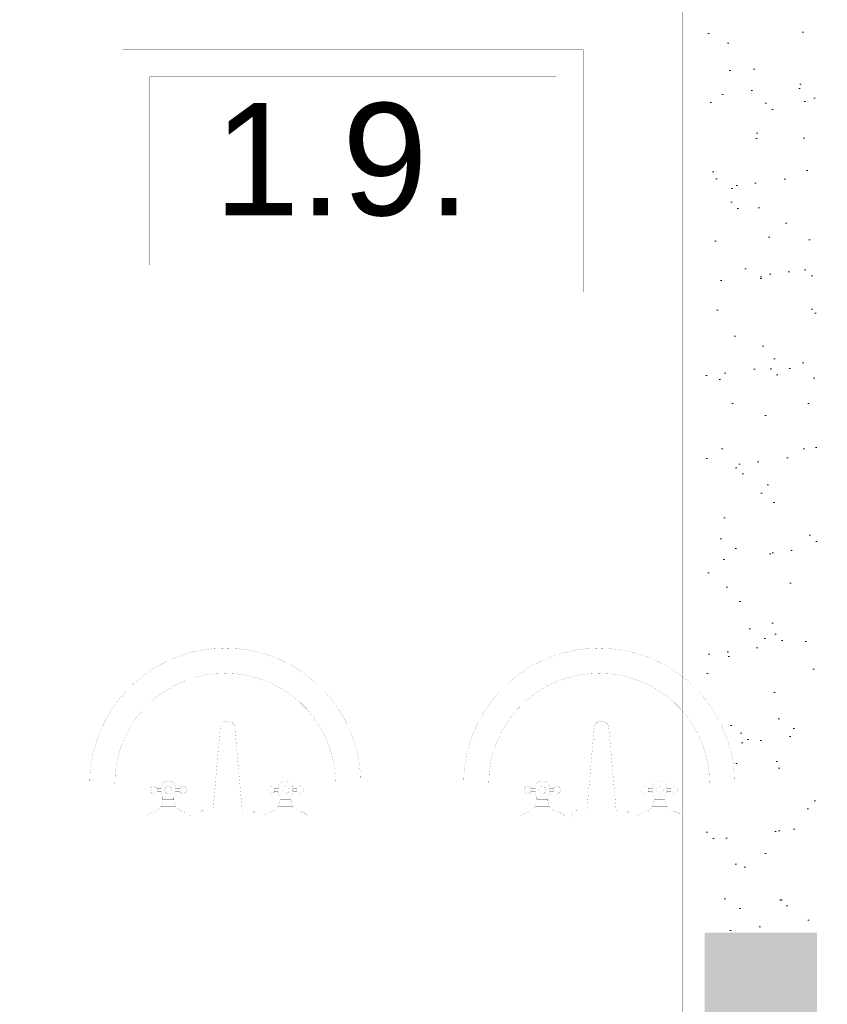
# Paper-space layout 'Layout1' of a CAD drawing. Header units: inches. Extents: x 7368 to 30263, y 5719 to 13940.
# Tile 12 of 44: x 10203 to 10383, y 12583 to 12802. Entities that reach past the tile are written whole.
import ezdxf

# ---------------------------------------------------------------- set-up
doc = ezdxf.new("R2010")
doc.units = ezdxf.units.IN
doc.header["$LTSCALE"] = 2
doc.header["$MEASUREMENT"] = 0
for name, pattern in [('ACAD_ISO04W100', [30, 24, -3, 0, -3]), ('ACAD_ISO07W100', [3, 0, -3]), ('HIDDEN', [9.525, 6.35, -3.175]), ('OS', [60, 30, -15, 0, -15]), ('PRZERYW', [60, 30, -30])]:
    doc.linetypes.add(name, pattern=pattern)
for name, color, linetype, lineweight in [('A CIENKA', 7, 'CONTINUOUS', 13), ('A KRESKOWANIA', 7, 'CONTINUOUS', 5), ('A OSIE', 7, 'ACAD_ISO04W100', 13), ('A PRZERYWANIA', 7, 'HIDDEN', 15), ('ECIANA_PROJEKT', 7, 'CONTINUOUS', 15), ('WYBURZENIA', 7, 'CONTINUOUS', 9)]:
    doc.layers.add(name, color=color, linetype=linetype, lineweight=lineweight)
doc.styles.get("Standard").update_dxf_attribs({"font": 'arial.ttf'})
pattern_1 = [(37.5, (117, 107), (-0.503947, 15.41459), [0, -12.16, 0, -13.6, 0, -13]), (7.5, (117, 107), (14.158214, 22.577169), [0, -6.56, 0, -10.96, 0, -4.2]), (-32.5, (110.042, 100.042), (24.913135, 0.045272), [0, -4, 0, -14.4, 0, -18.8]), (-42.5, (110.042, 100.042), (24.049013, 7.021405), [0, -2, 0, -9.44, 0, -10.8])]

psp = doc.layouts.get("Layout1")

# ---------------------------------------------------------------- hatches: boundary and pattern name
at = {"layer": 'A KRESKOWANIA', "linetype": 'Continuous'}
h = psp.add_hatch(dxfattribs=at)
h.set_pattern_fill('AR-SAND_S0_1', color=254, scale=8, style=0)
h.set_pattern_definition(pattern_1)
h.paths.add_polyline_path([(10380.55, 12905.96), (10377.29, 12905.96), (10377.29, 12897.76), (10377.19, 12895.27), (10376.88, 12892.8), (10376.37, 12890.36), (10375.66, 12887.97), (10374.75, 12885.65), (10373.66, 12883.41), (10372.38, 12881.27), (10370.94, 12879.24), (10369.32, 12877.34), (10367.56, 12875.58), (10365.66, 12873.97), (10363.63, 12872.52), (10361.49, 12871.24), (10359.25, 12870.15), (10356.93, 12869.24), (10355.55, 12868.83), (10355.55, 12651.14), (10357.33, 12648.65), (10358.61, 12646.51), (10359.7, 12644.27), (10360.61, 12641.95), (10361.32, 12639.56), (10361.83, 12637.12), (10362.14, 12634.65), (10362.24, 12632.16), (10362.24, 12623.96), (10380.55, 12623.96)], flags=0)
h = psp.add_hatch(dxfattribs=at)
h.set_pattern_fill('AR-SAND_S0_1', color=254, scale=8, style=0)
h.set_pattern_definition(pattern_1)
h.paths.add_polyline_path([(10380.55, 12623.96), (10355.55, 12623.96), (10355.55, 12598.96), (10380.55, 12598.96)], flags=0)
h = psp.add_hatch(dxfattribs=at)
h.set_pattern_fill('AR-SAND_S0_1', color=254, scale=8, style=0)
h.set_pattern_definition(pattern_1)
h.paths.add_polyline_path([(11161.55, 12102.96), (10380.55, 12102.96), (10380.55, 12598.96), (10355.55, 12598.96), (10355.55, 12102.96), (10145.55, 12102.96), (10145.55, 12077.96), (10380.55, 12077.96), (11161.55, 12077.96)], flags=0)

# ---------------------------------------------------------------- linework, layer by layer
at = {"layer": 'A CIENKA', "color": 7, "linetype": 'Continuous', "const_width": 0.018}
for points in [[(10226.04, 12795.51), (10328.53, 12795.51)], [(10226.04, 12741.6), (10226.04, 12795.51)], [(10328.53, 12795.51), (10328.53, 12741.6)], [(10328.53, 12741.6), (10226.04, 12741.6)]]:
    psp.add_lwpolyline(points, dxfattribs=at)
at = {"layer": 'A KRESKOWANIA', "color": 251, "linetype": 'Continuous', "const_width": 0.018}
for points in [[(10239.09, 12660.68), (10241.48, 12661.39)], [(10241.48, 12661.39), (10243.92, 12661.9)], [(10243.92, 12661.9), (10246.39, 12662.21)], [(10246.39, 12662.21), (10248.88, 12662.31)], [(10248.88, 12662.31), (10251.37, 12662.21)], [(10251.37, 12662.21), (10253.85, 12661.9)], [(10253.85, 12661.9), (10256.29, 12661.39)], [(10256.29, 12661.39), (10258.68, 12660.68)], [(10322.29, 12660.68), (10324.68, 12661.39)], [(10324.68, 12661.39), (10327.12, 12661.9)], [(10327.12, 12661.9), (10329.59, 12662.21)], [(10329.59, 12662.21), (10332.08, 12662.31)], [(10332.08, 12662.31), (10334.57, 12662.21)], [(10334.57, 12662.21), (10337.05, 12661.9)], [(10337.05, 12661.9), (10339.49, 12661.39)], [(10339.49, 12661.39), (10341.88, 12660.68)], [(10234.53, 12658.68), (10236.77, 12659.77)], [(10236.77, 12659.77), (10239.09, 12660.68)], [(10258.68, 12660.68), (10261, 12659.77)], [(10261, 12659.77), (10263.24, 12658.68)], [(10317.73, 12658.68), (10319.97, 12659.77)], [(10319.97, 12659.77), (10322.29, 12660.68)], [(10341.88, 12660.68), (10344.2, 12659.77)], [(10344.2, 12659.77), (10346.44, 12658.68)], [(10230.36, 12655.95), (10232.39, 12657.4)], [(10232.39, 12657.4), (10234.53, 12658.68)], [(10263.24, 12658.68), (10265.38, 12657.4)], [(10265.38, 12657.4), (10267.41, 12655.95)], [(10313.56, 12655.95), (10315.59, 12657.4)], [(10315.59, 12657.4), (10317.73, 12658.68)], [(10346.44, 12658.68), (10348.58, 12657.4)], [(10348.58, 12657.4), (10350.61, 12655.95)], [(10228.46, 12654.34), (10230.36, 12655.95)], [(10237.93, 12654.15), (10240.01, 12655.06)], [(10240.01, 12655.06), (10242.16, 12655.78)], [(10242.16, 12655.78), (10244.37, 12656.3)], [(10244.37, 12656.3), (10246.62, 12656.62)], [(10246.62, 12656.62), (10248.88, 12656.72)], [(10248.88, 12656.72), (10251.15, 12656.62)], [(10251.15, 12656.62), (10253.4, 12656.3)], [(10253.4, 12656.3), (10255.61, 12655.78)], [(10255.61, 12655.78), (10257.76, 12655.06)], [(10257.76, 12655.06), (10259.84, 12654.15)], [(10267.41, 12655.95), (10269.31, 12654.34)], [(10311.66, 12654.34), (10313.56, 12655.95)], [(10321.13, 12654.15), (10323.21, 12655.06)], [(10323.21, 12655.06), (10325.36, 12655.78)], [(10325.36, 12655.78), (10327.57, 12656.3)], [(10327.57, 12656.3), (10329.82, 12656.62)], [(10329.82, 12656.62), (10332.08, 12656.72)], [(10332.08, 12656.72), (10334.35, 12656.62)], [(10334.35, 12656.62), (10336.6, 12656.3)], [(10336.6, 12656.3), (10338.81, 12655.78)], [(10338.81, 12655.78), (10340.96, 12655.06)], [(10340.96, 12655.06), (10343.04, 12654.15)], [(10350.61, 12655.95), (10352.51, 12654.34)], [(10226.7, 12652.58), (10228.46, 12654.34)], [(10234.08, 12651.76), (10235.95, 12653.04)], [(10235.95, 12653.04), (10237.93, 12654.15)], [(10259.84, 12654.15), (10261.82, 12653.04)], [(10261.82, 12653.04), (10263.69, 12651.76)], [(10269.31, 12654.34), (10271.07, 12652.58)], [(10309.9, 12652.58), (10311.66, 12654.34)], [(10317.28, 12651.76), (10319.15, 12653.04)], [(10319.15, 12653.04), (10321.13, 12654.15)], [(10343.04, 12654.15), (10345.02, 12653.04)], [(10345.02, 12653.04), (10346.89, 12651.76)], [(10352.51, 12654.34), (10354.27, 12652.58)], [(10223.64, 12648.65), (10225.09, 12650.68)], [(10225.09, 12650.68), (10226.7, 12652.58)], [(10232.34, 12650.31), (10234.08, 12651.76)], [(10263.69, 12651.76), (10265.44, 12650.31)], [(10271.07, 12652.58), (10272.68, 12650.68)], [(10272.68, 12650.68), (10274.13, 12648.65)], [(10306.84, 12648.65), (10308.29, 12650.68)], [(10308.29, 12650.68), (10309.9, 12652.58)], [(10315.54, 12650.31), (10317.28, 12651.76)], [(10346.89, 12651.76), (10348.64, 12650.31)], [(10354.27, 12652.58), (10355.88, 12650.68)], [(10355.88, 12650.68), (10357.33, 12648.65)], [(10222.37, 12646.51), (10223.64, 12648.65)], [(10229.28, 12646.96), (10230.73, 12648.71)], [(10230.73, 12648.71), (10232.34, 12650.31)], [(10265.44, 12650.31), (10267.04, 12648.71)], [(10267.04, 12648.71), (10268.49, 12646.96)], [(10274.13, 12648.65), (10275.41, 12646.51)], [(10305.57, 12646.51), (10306.84, 12648.65)], [(10312.48, 12646.96), (10313.93, 12648.71)], [(10313.93, 12648.71), (10315.54, 12650.31)], [(10348.64, 12650.31), (10350.24, 12648.71)], [(10350.24, 12648.71), (10351.69, 12646.96)], [(10357.33, 12648.65), (10358.61, 12646.51)], [(10221.27, 12644.27), (10222.37, 12646.51)], [(10228, 12645.09), (10229.28, 12646.96)], [(10268.49, 12646.96), (10269.77, 12645.09)], [(10275.41, 12646.51), (10276.5, 12644.27)], [(10304.47, 12644.27), (10305.57, 12646.51)], [(10311.2, 12645.09), (10312.48, 12646.96)], [(10351.69, 12646.96), (10352.97, 12645.09)], [(10358.61, 12646.51), (10359.7, 12644.27)], [(10220.36, 12641.95), (10221.27, 12644.27)], [(10226.89, 12643.11), (10228, 12645.09)], [(10269.77, 12645.09), (10270.88, 12643.11)], [(10276.5, 12644.27), (10277.41, 12641.95)], [(10303.56, 12641.95), (10304.47, 12644.27)], [(10310.09, 12643.11), (10311.2, 12645.09)], [(10352.97, 12645.09), (10354.08, 12643.11)], [(10359.7, 12644.27), (10360.61, 12641.95)], [(10219.65, 12639.56), (10220.36, 12641.95)], [(10225.98, 12641.03), (10226.89, 12643.11)], [(10270.88, 12643.11), (10271.79, 12641.03)], [(10277.41, 12641.95), (10278.12, 12639.56)], [(10302.85, 12639.56), (10303.56, 12641.95)], [(10309.18, 12641.03), (10310.09, 12643.11)], [(10354.08, 12643.11), (10354.99, 12641.03)], [(10360.61, 12641.95), (10361.32, 12639.56)], [(10219.14, 12637.12), (10219.65, 12639.56)], [(10225.25, 12638.88), (10225.98, 12641.03)], [(10271.79, 12641.03), (10272.51, 12638.88)], [(10278.12, 12639.56), (10278.63, 12637.12)], [(10302.34, 12637.12), (10302.85, 12639.56)], [(10308.45, 12638.88), (10309.18, 12641.03)], [(10354.99, 12641.03), (10355.71, 12638.88)], [(10361.32, 12639.56), (10361.83, 12637.12)], [(10224.73, 12636.67), (10225.25, 12638.88)], [(10272.51, 12638.88), (10273.03, 12636.67)], [(10307.93, 12636.67), (10308.45, 12638.88)], [(10355.71, 12638.88), (10356.23, 12636.67)], [(10218.83, 12634.65), (10219.14, 12637.12)], [(10224.42, 12634.42), (10224.73, 12636.67)], [(10273.03, 12636.67), (10273.35, 12634.42)], [(10278.63, 12637.12), (10278.94, 12634.65)], [(10302.03, 12634.65), (10302.34, 12637.12)], [(10307.62, 12634.42), (10307.93, 12636.67)], [(10356.23, 12636.67), (10356.55, 12634.42)], [(10361.83, 12637.12), (10362.14, 12634.65)], [(10218.73, 12632.16), (10218.83, 12634.65)], [(10224.32, 12632.16), (10224.42, 12634.42)], [(10273.35, 12634.42), (10273.45, 12632.16)], [(10278.94, 12634.65), (10279.04, 12632.16)], [(10301.93, 12632.16), (10302.03, 12634.65)], [(10307.52, 12632.16), (10307.62, 12634.42)], [(10356.55, 12634.42), (10356.65, 12632.16)], [(10362.14, 12634.65), (10362.24, 12632.16)], [(10218.73, 12632.16), (10218.73, 12623.96)], [(10224.32, 12632.16), (10273.45, 12632.16)], [(10279.04, 12632.16), (10279.04, 12623.96)], [(10301.93, 12632.16), (10301.93, 12623.96)], [(10307.52, 12632.16), (10356.65, 12632.16)], [(10362.24, 12632.16), (10362.24, 12623.96)], [(10279.04, 12623.96), (10218.73, 12623.96)], [(10362.24, 12623.96), (10301.93, 12623.96)]]:
    psp.add_lwpolyline(points, dxfattribs=at)
at = {"layer": 'A KRESKOWANIA', "color": 250, "linetype": 'Continuous', "const_width": 0.018}
for points in [[(10248.9, 12645.97), (10249.4, 12646.05)], [(10249.4, 12646.05), (10249.91, 12645.97)], [(10332.1, 12645.97), (10332.6, 12646.05)], [(10332.6, 12646.05), (10333.11, 12645.97)], [(10247.77, 12644.42), (10246.14, 12626.08)], [(10247.77, 12644.42), (10247.85, 12644.93)], [(10247.85, 12644.93), (10248.09, 12645.38)], [(10248.09, 12645.38), (10248.45, 12645.74)], [(10248.45, 12645.74), (10248.9, 12645.97)], [(10249.91, 12645.97), (10250.36, 12645.74)], [(10250.36, 12645.74), (10250.72, 12645.38)], [(10250.72, 12645.38), (10250.95, 12644.93)], [(10250.95, 12644.93), (10251.03, 12644.42)], [(10252.67, 12626.08), (10251.03, 12644.42)], [(10330.97, 12644.42), (10329.34, 12626.08)], [(10330.97, 12644.42), (10331.05, 12644.93)], [(10331.05, 12644.93), (10331.29, 12645.38)], [(10331.29, 12645.38), (10331.65, 12645.74)], [(10331.65, 12645.74), (10332.1, 12645.97)], [(10333.11, 12645.97), (10333.56, 12645.74)], [(10333.56, 12645.74), (10333.92, 12645.38)], [(10333.92, 12645.38), (10334.15, 12644.93)], [(10334.15, 12644.93), (10334.23, 12644.42)], [(10335.87, 12626.08), (10334.23, 12644.42)], [(10232.15, 12630.7), (10232.27, 12631.11)], [(10232.27, 12630.29), (10232.15, 12630.7)], [(10232.27, 12631.11), (10232.56, 12631.41)], [(10232.56, 12631.41), (10232.97, 12631.51)], [(10232.97, 12631.51), (10233.38, 12631.41)], [(10233.38, 12631.41), (10233.68, 12631.11)], [(10234.62, 12631.11), (10233.68, 12631.11)], [(10233.68, 12631.11), (10233.78, 12630.7)], [(10233.78, 12630.7), (10233.68, 12630.29)], [(10234.6, 12630.7), (10234.7, 12631.54)], [(10234.7, 12629.86), (10234.6, 12630.7)], [(10234.7, 12631.54), (10235.01, 12632.33)], [(10235.01, 12632.33), (10235.58, 12632.63)], [(10235.01, 12632.33), (10237.45, 12632.33)], [(10235.41, 12630.7), (10235.52, 12631.11)], [(10235.52, 12630.29), (10235.41, 12630.7)], [(10235.52, 12631.11), (10235.82, 12631.41)], [(10235.58, 12632.63), (10236.23, 12632.73)], [(10235.82, 12631.41), (10236.23, 12631.51)], [(10236.23, 12632.73), (10236.87, 12632.63)], [(10236.23, 12631.51), (10236.64, 12631.41)], [(10236.64, 12631.41), (10236.94, 12631.11)], [(10236.87, 12632.63), (10237.45, 12632.33)], [(10236.94, 12631.11), (10237.04, 12630.7)], [(10237.04, 12630.7), (10236.94, 12630.29)], [(10237.45, 12632.33), (10237.76, 12631.54)], [(10237.76, 12631.54), (10237.86, 12630.7)], [(10237.86, 12630.7), (10237.76, 12629.86)], [(10238.79, 12631.11), (10237.84, 12631.11)], [(10238.67, 12630.7), (10238.79, 12631.11)], [(10238.79, 12630.29), (10238.67, 12630.7)], [(10238.79, 12631.11), (10239.08, 12631.41)], [(10239.08, 12631.41), (10239.49, 12631.51)], [(10239.49, 12631.51), (10239.9, 12631.41)], [(10239.9, 12631.41), (10240.2, 12631.11)], [(10240.2, 12631.11), (10240.3, 12630.7)], [(10240.3, 12630.7), (10240.2, 12630.29)], [(10258.24, 12630.7), (10258.34, 12631.11)], [(10258.34, 12630.29), (10258.24, 12630.7)], [(10258.34, 12631.11), (10258.64, 12631.41)], [(10258.64, 12631.41), (10259.05, 12631.51)], [(10259.05, 12631.51), (10259.46, 12631.41)], [(10259.46, 12631.41), (10259.76, 12631.11)], [(10259.76, 12631.11), (10259.87, 12630.7)], [(10260.7, 12631.11), (10259.76, 12631.11)], [(10259.87, 12630.7), (10259.76, 12630.29)], [(10260.68, 12630.7), (10260.78, 12631.54)], [(10260.78, 12629.86), (10260.68, 12630.7)], [(10260.78, 12631.54), (10261.09, 12632.33)], [(10261.09, 12632.33), (10261.67, 12632.63)], [(10261.09, 12632.33), (10263.53, 12632.33)], [(10261.5, 12630.7), (10261.6, 12631.11)], [(10261.6, 12630.29), (10261.5, 12630.7)], [(10261.6, 12631.11), (10261.9, 12631.41)], [(10261.67, 12632.63), (10262.31, 12632.73)], [(10261.9, 12631.41), (10262.31, 12631.51)], [(10262.31, 12632.73), (10262.95, 12632.63)], [(10262.31, 12631.51), (10262.72, 12631.41)], [(10262.72, 12631.41), (10263.02, 12631.11)], [(10262.95, 12632.63), (10263.53, 12632.33)], [(10263.02, 12631.11), (10263.13, 12630.7)], [(10263.13, 12630.7), (10263.02, 12630.29)], [(10263.53, 12632.33), (10263.84, 12631.54)], [(10263.84, 12631.54), (10263.94, 12630.7)], [(10263.94, 12630.7), (10263.84, 12629.86)], [(10264.87, 12631.11), (10263.92, 12631.11)], [(10264.76, 12630.7), (10264.87, 12631.11)], [(10264.87, 12630.29), (10264.76, 12630.7)], [(10264.87, 12631.11), (10265.16, 12631.41)], [(10265.16, 12631.41), (10265.57, 12631.51)], [(10265.57, 12631.51), (10265.98, 12631.41)], [(10265.98, 12631.41), (10266.27, 12631.11)], [(10266.27, 12631.11), (10266.39, 12630.7)], [(10266.39, 12630.7), (10266.27, 12630.29)], [(10315.35, 12630.7), (10315.47, 12631.11)], [(10315.47, 12630.29), (10315.35, 12630.7)], [(10315.47, 12631.11), (10315.76, 12631.41)], [(10315.76, 12631.41), (10316.17, 12631.51)], [(10316.17, 12631.51), (10316.58, 12631.41)], [(10316.58, 12631.41), (10316.88, 12631.11)], [(10317.82, 12631.11), (10316.88, 12631.11)], [(10316.88, 12631.11), (10316.98, 12630.7)], [(10316.98, 12630.7), (10316.88, 12630.29)], [(10317.8, 12630.7), (10317.9, 12631.54)], [(10317.9, 12629.86), (10317.8, 12630.7)], [(10317.9, 12631.54), (10318.21, 12632.33)], [(10318.21, 12632.33), (10318.78, 12632.63)], [(10318.21, 12632.33), (10320.65, 12632.33)], [(10318.61, 12630.7), (10318.72, 12631.11)], [(10318.72, 12630.29), (10318.61, 12630.7)], [(10318.72, 12631.11), (10319.02, 12631.41)], [(10318.78, 12632.63), (10319.43, 12632.73)], [(10319.02, 12631.41), (10319.43, 12631.51)], [(10319.43, 12632.73), (10320.07, 12632.63)], [(10319.43, 12631.51), (10319.84, 12631.41)], [(10319.84, 12631.41), (10320.14, 12631.11)], [(10320.07, 12632.63), (10320.65, 12632.33)], [(10320.14, 12631.11), (10320.24, 12630.7)], [(10320.24, 12630.7), (10320.14, 12630.29)], [(10320.65, 12632.33), (10320.96, 12631.54)], [(10320.96, 12631.54), (10321.06, 12630.7)], [(10321.06, 12630.7), (10320.96, 12629.86)], [(10321.99, 12631.11), (10321.04, 12631.11)], [(10321.87, 12630.7), (10321.99, 12631.11)], [(10321.99, 12630.29), (10321.87, 12630.7)], [(10321.99, 12631.11), (10322.28, 12631.41)], [(10322.28, 12631.41), (10322.69, 12631.51)], [(10322.69, 12631.51), (10323.1, 12631.41)], [(10323.1, 12631.41), (10323.4, 12631.11)], [(10323.4, 12631.11), (10323.5, 12630.7)], [(10323.5, 12630.7), (10323.4, 12630.29)], [(10341.44, 12630.7), (10341.54, 12631.11)], [(10341.54, 12630.29), (10341.44, 12630.7)], [(10341.54, 12631.11), (10341.84, 12631.41)], [(10341.84, 12631.41), (10342.25, 12631.51)], [(10342.25, 12631.51), (10342.66, 12631.41)], [(10342.66, 12631.41), (10342.96, 12631.11)], [(10342.96, 12631.11), (10343.07, 12630.7)], [(10343.9, 12631.11), (10342.96, 12631.11)], [(10343.07, 12630.7), (10342.96, 12630.29)], [(10343.88, 12630.7), (10343.98, 12631.54)], [(10343.98, 12629.86), (10343.88, 12630.7)], [(10343.98, 12631.54), (10344.29, 12632.33)], [(10344.29, 12632.33), (10344.87, 12632.63)], [(10344.29, 12632.33), (10346.73, 12632.33)], [(10344.7, 12630.7), (10344.8, 12631.11)], [(10344.8, 12630.29), (10344.7, 12630.7)], [(10344.8, 12631.11), (10345.1, 12631.41)], [(10344.87, 12632.63), (10345.51, 12632.73)], [(10345.1, 12631.41), (10345.51, 12631.51)], [(10345.51, 12632.73), (10346.15, 12632.63)], [(10345.51, 12631.51), (10345.92, 12631.41)], [(10345.92, 12631.41), (10346.22, 12631.11)], [(10346.15, 12632.63), (10346.73, 12632.33)], [(10346.22, 12631.11), (10346.33, 12630.7)], [(10346.33, 12630.7), (10346.22, 12630.29)], [(10346.73, 12632.33), (10347.04, 12631.54)], [(10347.04, 12631.54), (10347.14, 12630.7)], [(10347.14, 12630.7), (10347.04, 12629.86)], [(10348.07, 12631.11), (10347.12, 12631.11)], [(10347.96, 12630.7), (10348.07, 12631.11)], [(10348.07, 12630.29), (10347.96, 12630.7)], [(10348.07, 12631.11), (10348.36, 12631.41)], [(10348.36, 12631.41), (10348.77, 12631.51)], [(10348.77, 12631.51), (10349.18, 12631.41)], [(10349.18, 12631.41), (10349.47, 12631.11)], [(10349.47, 12631.11), (10349.59, 12630.7)], [(10349.59, 12630.7), (10349.47, 12630.29)], [(10232.56, 12629.99), (10232.27, 12630.29)], [(10232.97, 12629.88), (10232.56, 12629.99)], [(10233.38, 12629.99), (10232.97, 12629.88)], [(10233.68, 12630.29), (10233.38, 12629.99)], [(10234.62, 12630.29), (10233.68, 12630.29)], [(10235.01, 12629.07), (10234.7, 12629.86)], [(10235.01, 12628.66), (10234.95, 12627.91)], [(10235.01, 12629.07), (10237.45, 12629.07)], [(10235.01, 12628.66), (10235.01, 12629.07)], [(10237.45, 12628.66), (10235.01, 12628.66)], [(10235.82, 12629.99), (10235.52, 12630.29)], [(10236.23, 12629.88), (10235.82, 12629.99)], [(10236.64, 12629.99), (10236.23, 12629.88)], [(10236.94, 12630.29), (10236.64, 12629.99)], [(10237.76, 12629.86), (10237.45, 12629.07)], [(10237.45, 12629.07), (10237.45, 12628.66)], [(10237.49, 12627.97), (10237.45, 12628.66)], [(10237.84, 12630.29), (10238.79, 12630.29)], [(10239.08, 12629.99), (10238.79, 12630.29)], [(10239.49, 12629.88), (10239.08, 12629.99)], [(10239.9, 12629.99), (10239.49, 12629.88)], [(10240.2, 12630.29), (10239.9, 12629.99)], [(10258.64, 12629.99), (10258.34, 12630.29)], [(10259.05, 12629.88), (10258.64, 12629.99)], [(10259.46, 12629.99), (10259.05, 12629.88)], [(10259.76, 12630.29), (10259.46, 12629.99)], [(10260.7, 12630.29), (10259.76, 12630.29)], [(10261.09, 12629.07), (10260.78, 12629.86)], [(10261.09, 12628.66), (10261.03, 12627.91)], [(10261.09, 12629.07), (10263.53, 12629.07)], [(10261.09, 12628.66), (10261.09, 12629.07)], [(10263.53, 12628.66), (10261.09, 12628.66)], [(10261.9, 12629.99), (10261.6, 12630.29)], [(10262.31, 12629.88), (10261.9, 12629.99)], [(10262.72, 12629.99), (10262.31, 12629.88)], [(10263.02, 12630.29), (10262.72, 12629.99)], [(10263.84, 12629.86), (10263.53, 12629.07)], [(10263.53, 12629.07), (10263.53, 12628.66)], [(10263.57, 12627.97), (10263.53, 12628.66)], [(10263.92, 12630.29), (10264.87, 12630.29)], [(10265.16, 12629.99), (10264.87, 12630.29)], [(10265.57, 12629.88), (10265.16, 12629.99)], [(10265.98, 12629.99), (10265.57, 12629.88)], [(10266.27, 12630.29), (10265.98, 12629.99)], [(10315.76, 12629.99), (10315.47, 12630.29)], [(10316.17, 12629.88), (10315.76, 12629.99)], [(10316.58, 12629.99), (10316.17, 12629.88)], [(10316.88, 12630.29), (10316.58, 12629.99)], [(10317.82, 12630.29), (10316.88, 12630.29)], [(10318.21, 12629.07), (10317.9, 12629.86)], [(10318.21, 12628.66), (10318.15, 12627.91)], [(10318.21, 12629.07), (10320.65, 12629.07)], [(10318.21, 12628.66), (10318.21, 12629.07)], [(10320.65, 12628.66), (10318.21, 12628.66)], [(10319.02, 12629.99), (10318.72, 12630.29)], [(10319.43, 12629.88), (10319.02, 12629.99)], [(10319.84, 12629.99), (10319.43, 12629.88)], [(10320.14, 12630.29), (10319.84, 12629.99)], [(10320.96, 12629.86), (10320.65, 12629.07)], [(10320.65, 12629.07), (10320.65, 12628.66)], [(10320.69, 12627.97), (10320.65, 12628.66)], [(10321.04, 12630.29), (10321.99, 12630.29)], [(10322.28, 12629.99), (10321.99, 12630.29)], [(10322.69, 12629.88), (10322.28, 12629.99)], [(10323.1, 12629.99), (10322.69, 12629.88)], [(10323.4, 12630.29), (10323.1, 12629.99)], [(10341.84, 12629.99), (10341.54, 12630.29)], [(10342.25, 12629.88), (10341.84, 12629.99)], [(10342.66, 12629.99), (10342.25, 12629.88)], [(10342.96, 12630.29), (10342.66, 12629.99)], [(10343.9, 12630.29), (10342.96, 12630.29)], [(10344.29, 12629.07), (10343.98, 12629.86)], [(10344.29, 12628.66), (10344.23, 12627.91)], [(10344.29, 12629.07), (10346.73, 12629.07)], [(10344.29, 12628.66), (10344.29, 12629.07)], [(10346.73, 12628.66), (10344.29, 12628.66)], [(10345.1, 12629.99), (10344.8, 12630.29)], [(10345.51, 12629.88), (10345.1, 12629.99)], [(10345.92, 12629.99), (10345.51, 12629.88)], [(10346.22, 12630.29), (10345.92, 12629.99)], [(10347.04, 12629.86), (10346.73, 12629.07)], [(10346.73, 12629.07), (10346.73, 12628.66)], [(10346.77, 12627.97), (10346.73, 12628.66)], [(10347.12, 12630.29), (10348.07, 12630.29)], [(10348.36, 12629.99), (10348.07, 12630.29)], [(10348.77, 12629.88), (10348.36, 12629.99)], [(10349.18, 12629.99), (10348.77, 12629.88)], [(10349.47, 12630.29), (10349.18, 12629.99)], [(10234.25, 12626.58), (10233.66, 12626.11)], [(10234.69, 12627.2), (10234.25, 12626.58)], [(10237.86, 12627.03), (10234.6, 12627.03)], [(10234.95, 12627.91), (10234.69, 12627.2)], [(10237.71, 12627.31), (10237.49, 12627.97)], [(10238.08, 12626.73), (10237.71, 12627.31)], [(10238.6, 12626.27), (10238.08, 12626.73)], [(10260.33, 12626.58), (10259.74, 12626.11)], [(10260.77, 12627.2), (10260.33, 12626.58)], [(10263.94, 12627.03), (10260.68, 12627.03)], [(10261.03, 12627.91), (10260.77, 12627.2)], [(10263.78, 12627.31), (10263.57, 12627.97)], [(10264.16, 12626.73), (10263.78, 12627.31)], [(10264.68, 12626.27), (10264.16, 12626.73)], [(10317.45, 12626.58), (10316.86, 12626.11)], [(10317.89, 12627.2), (10317.45, 12626.58)], [(10321.06, 12627.03), (10317.8, 12627.03)], [(10318.15, 12627.91), (10317.89, 12627.2)], [(10320.91, 12627.31), (10320.69, 12627.97)], [(10321.28, 12626.73), (10320.91, 12627.31)], [(10321.8, 12626.27), (10321.28, 12626.73)], [(10343.53, 12626.58), (10342.94, 12626.11)], [(10343.97, 12627.2), (10343.53, 12626.58)], [(10347.14, 12627.03), (10343.88, 12627.03)], [(10344.23, 12627.91), (10343.97, 12627.2)], [(10346.98, 12627.31), (10346.77, 12627.97)], [(10347.36, 12626.73), (10346.98, 12627.31)], [(10347.88, 12626.27), (10347.36, 12626.73)], [(10231.34, 12624.99), (10232.11, 12625.49)], [(10241.12, 12624.99), (10231.34, 12624.99)], [(10232.11, 12625.49), (10232.97, 12625.81)], [(10233.66, 12626.11), (10232.97, 12625.81)], [(10232.97, 12625.81), (10239.49, 12625.81)], [(10239.22, 12625.95), (10238.6, 12626.27)], [(10239.9, 12625.81), (10239.22, 12625.95)], [(10239.49, 12625.81), (10240.12, 12625.74)], [(10240.12, 12625.74), (10240.69, 12625.46)], [(10240.69, 12625.46), (10241.12, 12624.99)], [(10242.88, 12624.86), (10242.9, 12625.26)], [(10242.88, 12624.86), (10255.52, 12624.86)], [(10242.9, 12625.26), (10243.06, 12625.62)], [(10243.06, 12625.62), (10243.35, 12625.91)], [(10243.35, 12625.91), (10243.71, 12626.06)], [(10243.71, 12626.06), (10244.11, 12626.08)], [(10246.14, 12626.08), (10244.11, 12626.08)], [(10252.67, 12626.08), (10246.14, 12626.08)], [(10252.67, 12626.08), (10254.29, 12626.08)], [(10254.29, 12626.08), (10254.71, 12626.09)], [(10254.71, 12626.09), (10255.09, 12625.94)], [(10255.09, 12625.94), (10255.38, 12625.65)], [(10255.38, 12625.65), (10255.53, 12625.27)], [(10255.53, 12625.27), (10255.52, 12624.86)], [(10257.42, 12624.99), (10258.19, 12625.49)], [(10267.2, 12624.99), (10257.42, 12624.99)], [(10258.19, 12625.49), (10259.05, 12625.81)], [(10259.74, 12626.11), (10259.05, 12625.81)], [(10259.05, 12625.81), (10265.57, 12625.81)], [(10265.3, 12625.95), (10264.68, 12626.27)], [(10265.98, 12625.81), (10265.3, 12625.95)], [(10265.57, 12625.81), (10266.2, 12625.74)], [(10266.2, 12625.74), (10266.77, 12625.46)], [(10266.77, 12625.46), (10267.2, 12624.99)], [(10314.54, 12624.99), (10315.31, 12625.49)], [(10324.32, 12624.99), (10314.54, 12624.99)], [(10315.31, 12625.49), (10316.17, 12625.81)], [(10316.86, 12626.11), (10316.17, 12625.81)], [(10316.17, 12625.81), (10322.69, 12625.81)], [(10322.42, 12625.95), (10321.8, 12626.27)], [(10323.1, 12625.81), (10322.42, 12625.95)], [(10322.69, 12625.81), (10323.32, 12625.74)], [(10323.32, 12625.74), (10323.89, 12625.46)], [(10323.89, 12625.46), (10324.32, 12624.99)], [(10326.08, 12624.86), (10326.1, 12625.26)], [(10326.08, 12624.86), (10338.72, 12624.86)], [(10326.1, 12625.26), (10326.26, 12625.62)], [(10326.26, 12625.62), (10326.55, 12625.91)], [(10326.55, 12625.91), (10326.91, 12626.06)], [(10326.91, 12626.06), (10327.31, 12626.08)], [(10329.34, 12626.08), (10327.31, 12626.08)], [(10335.87, 12626.08), (10329.34, 12626.08)], [(10335.87, 12626.08), (10337.49, 12626.08)], [(10337.49, 12626.08), (10337.91, 12626.09)], [(10337.91, 12626.09), (10338.29, 12625.94)], [(10338.29, 12625.94), (10338.58, 12625.65)], [(10338.58, 12625.65), (10338.73, 12625.27)], [(10338.73, 12625.27), (10338.72, 12624.86)], [(10340.62, 12624.99), (10341.39, 12625.49)], [(10350.4, 12624.99), (10340.62, 12624.99)], [(10341.39, 12625.49), (10342.25, 12625.81)], [(10342.94, 12626.11), (10342.25, 12625.81)], [(10342.25, 12625.81), (10348.77, 12625.81)], [(10348.5, 12625.95), (10347.88, 12626.27)], [(10349.18, 12625.81), (10348.5, 12625.95)], [(10348.77, 12625.81), (10349.4, 12625.74)], [(10349.4, 12625.74), (10349.97, 12625.46)], [(10349.97, 12625.46), (10350.4, 12624.99)]]:
    psp.add_lwpolyline(points, dxfattribs=at)
at = {"layer": 'A OSIE', "color": 1, "linetype": 'OS', "const_width": 0.018}
for points in [[(10365.55, 10192.96), (10365.55, 13392.96)], [(7865.55, 12692.96), (13525.55, 12692.96)]]:
    psp.add_lwpolyline(points, dxfattribs=at)
at = {"layer": 'A PRZERYWANIA', "color": 3, "linetype": 'PRZERYW', "const_width": 0.018}
for points in [[(10350.55, 10322.96), (10350.55, 13262.96)], [(10350.55, 10322.96), (10350.55, 13262.96)], [(10380.55, 10322.96), (10380.55, 13262.96)], [(10380.55, 10322.96), (10380.55, 13262.96)]]:
    psp.add_lwpolyline(points, dxfattribs=at)
at = {"layer": 'ECIANA_PROJEKT', "color": 141, "linetype": 'Continuous', "const_width": 0.018}
for points in [[(10380.55, 11377.96), (10380.55, 13402.96)], [(10232.04, 12789.51), (10322.53, 12789.51)], [(10232.04, 12747.6), (10232.04, 12789.51)], [(10322.53, 12789.51), (10322.53, 12747.6)], [(10322.53, 12747.6), (10232.04, 12747.6)], [(10478.8, 12623.96), (10102.48, 12623.96)], [(9345.61, 12598.96), (11040.55, 12598.96)]]:
    psp.add_lwpolyline(points, dxfattribs=at)
at = {"layer": 'WYBURZENIA', "color": 6, "linetype": 'ACAD_ISO07W100', "const_width": 0.018}
for points in [[(10355.55, 12102.96), (10355.55, 13262.96)], [(10380.55, 12102.96), (10380.55, 13262.96)]]:
    psp.add_lwpolyline(points, dxfattribs=at)

# ---------------------------------------------------------------- texts
at = {"layer": 'ECIANA_PROJEKT', "color": 141, "width": 0.979592}
psp.add_text('1.9.', height=25, dxfattribs=at).set_placement((10246.37, 12758.67))

doc.saveas('drawing.dxf')
